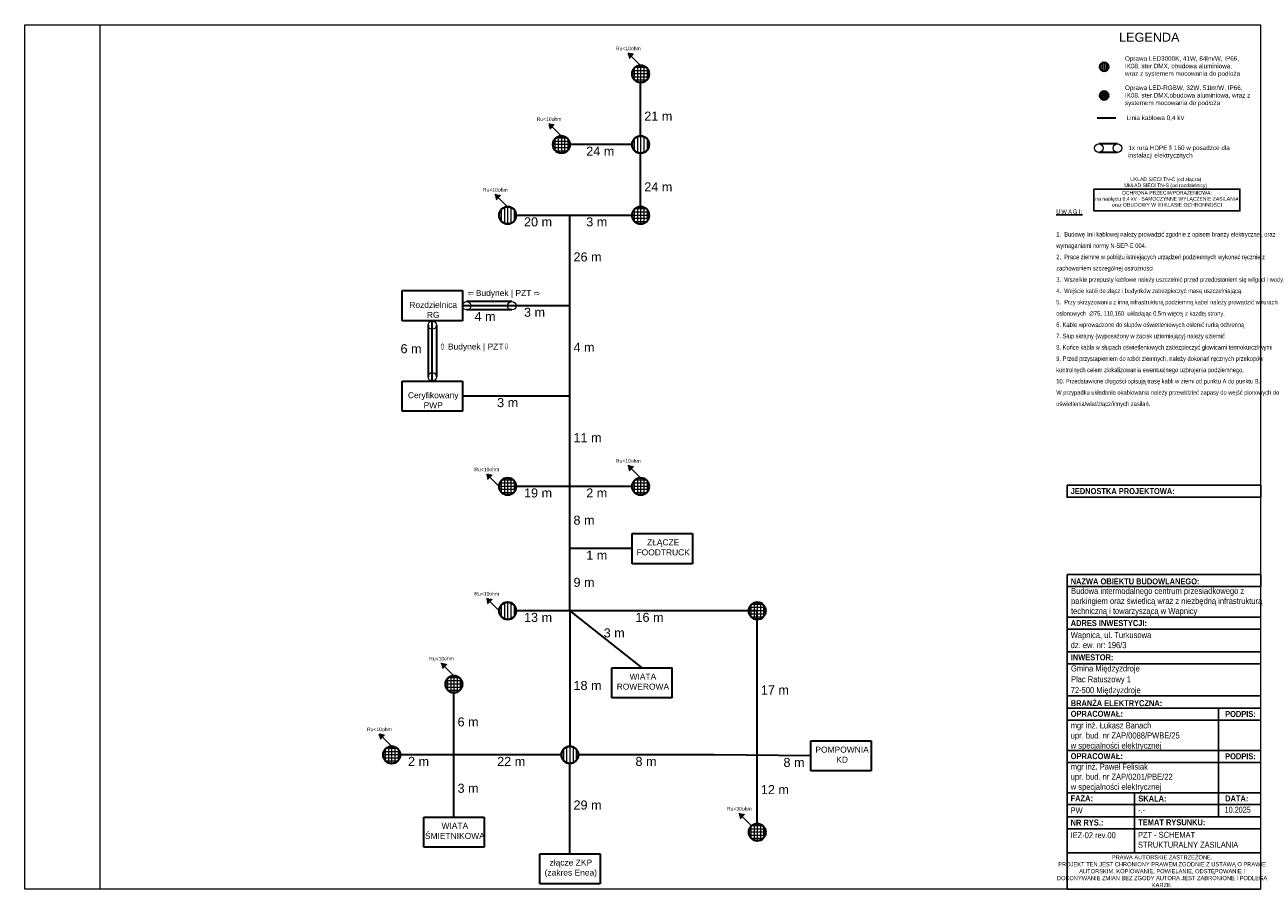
# Model space of a CAD drawing. Header units: millimetres. Extents: x 3585 to 3996, y 1397 to 1684.
import ezdxf

# ---------------------------------------------------------------- set-up
doc = ezdxf.new("R2010")
doc.units = ezdxf.units.MM
for name, color, linetype, lineweight in [('#elektryczne', 7, 'Continuous', 20), ('A_TABELKA', 7, 'Continuous', 0), ('EB_E - linia kablowa 04 kV', 1, 'Continuous', 53), ('EB_E_opr_iluminacja ogrodu', 1, 'Continuous', 40)]:
    doc.layers.add(name, color=color, linetype=linetype, lineweight=lineweight)
for name, color, linetype in [('2D - Rysunki i Obrazki', 7, 'Continuous'), ('E_Opis', 7, 'Continuous'), ('E_Stan Istniejący_Opisy', 7, 'Continuous'), ('EB_słupy', 1, 'Continuous')]:
    doc.layers.add(name, color=color, linetype=linetype)
doc.styles.add('ARIAL', font='arial.ttf')
doc.styles.add('GENERATED_STYLE_1', font='arial.ttf')
doc.styles.add('GENERATED_STYLE_2', font='ARIALN.TTF')
doc.styles.get("Standard").update_dxf_attribs({"font": 'arial.ttf'})
doc.styles.add('Styl_GM_Arial Narrow', font='ARIALN.TTF')

# ---------------------------------------------------------------- blocks, each defined once
blk = doc.blocks.new('A$Cc94da5a8')
at = {"layer": 'EB_E_opr_iluminacja ogrodu', "lineweight": 5}
for p, q in [((0.116, 0.78), (0.116, 0.161)), ((0.78, 0.825), (0.161, 0.825)), ((0.293, 0.907), (0.293, 0.035)), ((0.471, 0.941), (0.471, 0)), ((0.648, 0.907), (0.648, 0.035)), ((0.825, 0.78), (0.825, 0.161)), ((0.941, 0.471), (0, 0.471)), ((0.907, 0.648), (0.035, 0.648)), ((0.907, 0.293), (0.035, 0.293)), ((0.78, 0.116), (0.161, 0.116))]:
    blk.add_line(p, q, dxfattribs=at)
at = {"layer": 'EB_E_opr_iluminacja ogrodu', "lineweight": 40}
blk.add_circle((0.471, 0.471), 0.471, dxfattribs=at)
blk = doc.blocks.new('A$C3a2719a4')
at = {"layer": 'EB_E_opr_iluminacja ogrodu', "lineweight": 5}
for p, q in [((0.116, 0.78), (0.116, 0.161)), ((0.293, 0.907), (0.293, 0.035)), ((0.471, 0.941), (0.471, 0)), ((0.648, 0.907), (0.648, 0.035)), ((0.825, 0.78), (0.825, 0.161))]:
    blk.add_line(p, q, dxfattribs=at)
at = {"layer": 'EB_E_opr_iluminacja ogrodu', "lineweight": 40}
blk.add_circle((0.471, 0.471), 0.471, dxfattribs=at)

msp = doc.modelspace()

# ---------------------------------------------------------------- linework, layer by layer
at = {"layer": '#elektryczne'}
msp.add_lwpolyline([(3584.65, 1396.93), (3584.65, 1683.93), (3994.65, 1683.93), (3994.65, 1396.93)], close=True, dxfattribs=at)
msp.add_lwpolyline([(3609.65, 1396.93), (3609.65, 1683.93)], dxfattribs=at)
at = {"layer": '#elektryczne', "color": 3}
for centre in [(3940.97, 1642.98), (3947.17, 1642.98), (3731.25, 1590.65), (3746.25, 1590.65), (3719.84, 1584.24), (3719.84, 1567.07)]:
    msp.add_circle(centre, 1.41, dxfattribs=at)
at = {"layer": '2D - Rysunki i Obrazki', "linetype": 'Continuous', "ltscale": 0.1}
for p, q in [((3930.42, 1497.39), (3930.42, 1396.93)), ((3930.43, 1487.29), (3994.66, 1487.29)), ((3930.43, 1483.27), (3994.66, 1483.27)), ((3930.43, 1475.79), (3994.66, 1475.79)), ((3930.43, 1471.78), (3994.66, 1471.78)), ((3930.43, 1461.1), (3994.66, 1461.1)), ((3930.43, 1461.1), (3994.66, 1461.1)), ((3930.42, 1457.09), (3994.66, 1457.09)), ((3980.65, 1457.09), (3980.65, 1421.02)), ((3930.42, 1453.07), (3994.66, 1453.07)), ((3930.42, 1443.04), (3994.66, 1443.04)), ((3930.42, 1443.04), (3994.66, 1443.04)), ((3930.42, 1443.04), (3994.66, 1443.04)), ((3930.42, 1439.02), (3994.66, 1439.02)), ((3930.42, 1439.02), (3994.66, 1439.02)), ((3930.42, 1428.99), (3994.66, 1428.99)), ((3930.42, 1428.99), (3994.66, 1428.99)), ((3930.42, 1428.99), (3994.66, 1428.99)), ((3930.42, 1428.99), (3994.66, 1428.99)), ((3952.84, 1428.99), (3952.84, 1408.96)), ((3930.42, 1425.03), (3994.66, 1425.03)), ((3930.42, 1421.02), (3994.66, 1421.02)), ((3952.84, 1421.02), (3952.84, 1408.97)), ((3930.42, 1417), (3994.66, 1417)), ((3930.42, 1408.97), (3994.66, 1408.97)), ((3930.42, 1408.97), (3994.65, 1408.97)), ((3930.42, 1396.93), (3994.65, 1396.93))]:
    msp.add_line(p, q, dxfattribs=at)
at = {"layer": '2D - Rysunki i Obrazki', "linetype": 'Continuous', "ltscale": 0.1, "flags": 128}
for points in [[(3930.42, 1531.1), (3994.66, 1531.1), (3994.66, 1527.09), (3930.42, 1527.09)], [(3930.42, 1501.41), (3994.66, 1501.41), (3994.66, 1497.39), (3930.42, 1497.39)]]:
    msp.add_lwpolyline(points, close=True, dxfattribs=at)
at = {"layer": 'E_Stan Istniejący_Opisy'}
msp.add_lwpolyline([(3939.34, 1629.39), (3987.78, 1629.39), (3987.78, 1622.12), (3939.34, 1622.12)], close=True, dxfattribs=at)
at = {"layer": 'EB_E - linia kablowa 04 kV', "lineweight": 30, "ltscale": 0.3}
msp.add_line((3946.61, 1652.94), (3940.4, 1652.94), dxfattribs=at)
at = {"layer": 'EB_E - linia kablowa 04 kV', "color": 3, "lineweight": 30, "ltscale": 0.3}
for p, q in [((3947.17, 1644.39), (3940.97, 1644.39)), ((3947.17, 1641.56), (3940.97, 1641.56)), ((3746.25, 1592.07), (3731.25, 1592.07)), ((3746.25, 1589.24), (3731.25, 1589.24)), ((3718.43, 1584.24), (3718.43, 1567.07)), ((3721.25, 1584.24), (3721.25, 1567.07))]:
    msp.add_line(p, q, dxfattribs=at)
at = {"layer": 'EB_słupy', "lineweight": 5}
for p, q in [((3784.76, 1674.38), (3785.01, 1674.63)), ((3784.85, 1673.97), (3785.41, 1674.54)), ((3784.94, 1673.57), (3785.81, 1674.45)), ((3785.03, 1673.17), (3786.22, 1674.35)), ((3785.13, 1672.77), (3786.62, 1674.26)), ((3788.96, 1670.43), (3785.87, 1673.51)), ((3758.46, 1650.9), (3758.71, 1651.16)), ((3758.55, 1650.5), (3759.12, 1651.07)), ((3758.64, 1650.1), (3759.52, 1650.97)), ((3758.74, 1649.7), (3759.92, 1650.88)), ((3758.83, 1649.3), (3760.32, 1650.79)), ((3762.66, 1646.95), (3759.58, 1650.04)), ((3740.63, 1627.43), (3740.89, 1627.69)), ((3740.73, 1627.03), (3741.29, 1627.59)), ((3740.82, 1626.63), (3741.69, 1627.5)), ((3740.91, 1626.22), (3742.09, 1627.41)), ((3741.01, 1625.82), (3742.5, 1627.31)), ((3744.84, 1623.48), (3741.75, 1626.57)), ((3784.76, 1537.43), (3785.01, 1537.69)), ((3784.85, 1537.03), (3785.41, 1537.59)), ((3784.94, 1536.63), (3785.81, 1537.5)), ((3785.03, 1536.22), (3786.22, 1537.41)), ((3785.13, 1535.82), (3786.62, 1537.31)), ((3737.81, 1534.61), (3738.06, 1534.86)), ((3737.9, 1534.2), (3738.47, 1534.77)), ((3738, 1533.8), (3738.87, 1534.68)), ((3738.09, 1533.4), (3739.27, 1534.58)), ((3738.18, 1533), (3739.67, 1534.49)), ((3742.02, 1530.65), (3738.93, 1533.74)), ((3788.96, 1533.48), (3785.87, 1536.57)), ((3737.81, 1493.31), (3738.06, 1493.56)), ((3737.9, 1492.91), (3738.47, 1493.47)), ((3738, 1492.51), (3738.87, 1493.38)), ((3738.09, 1492.1), (3739.27, 1493.29)), ((3738.18, 1491.7), (3739.67, 1493.19)), ((3742.02, 1489.36), (3738.93, 1492.45)), ((3722.81, 1471.78), (3723.06, 1472.04)), ((3722.9, 1471.38), (3723.47, 1471.94)), ((3723, 1470.98), (3723.87, 1471.85)), ((3723.09, 1470.58), (3724.27, 1471.76)), ((3723.18, 1470.17), (3724.67, 1471.67)), ((3727.02, 1467.83), (3723.93, 1470.92)), ((3702.16, 1448.31), (3702.42, 1448.56)), ((3702.25, 1447.91), (3702.82, 1448.47)), ((3702.35, 1447.51), (3703.22, 1448.38)), ((3702.44, 1447.1), (3703.62, 1448.29)), ((3702.53, 1446.7), (3704.02, 1448.19)), ((3706.37, 1444.36), (3703.28, 1447.45)), ((3821.58, 1421.94), (3821.84, 1422.2)), ((3821.68, 1421.54), (3822.24, 1422.11)), ((3821.77, 1421.14), (3822.64, 1422.01)), ((3821.86, 1420.74), (3823.04, 1421.92)), ((3821.95, 1420.34), (3823.45, 1421.83)), ((3825.79, 1417.99), (3822.7, 1421.08))]:
    msp.add_line(p, q, dxfattribs=at)
at = {"layer": 'EB_słupy', "color": 1, "lineweight": 30}
for p, q in [((3788.96, 1646.95), (3788.96, 1664.78)), ((3786.14, 1644.13), (3765.49, 1644.13)), ((3788.96, 1623.48), (3788.96, 1641.3)), ((3765.49, 1620.65), (3747.66, 1620.65)), ((3786.14, 1620.65), (3765.49, 1620.65)), ((3765.49, 1590.65), (3765.49, 1620.65)), ((3765.49, 1590.65), (3729.84, 1590.65)), ((3765.49, 1560.65), (3765.49, 1590.65)), ((3719.84, 1565.65), (3719.84, 1585.65)), ((3765.49, 1560.65), (3729.84, 1560.65)), ((3765.49, 1530.65), (3765.49, 1560.65)), ((3765.49, 1530.65), (3747.66, 1530.65)), ((3765.49, 1510.01), (3765.49, 1530.65)), ((3786.14, 1530.65), (3765.49, 1530.65)), ((3765.49, 1489.36), (3765.49, 1510.01)), ((3786.14, 1510.01), (3765.49, 1510.01)), ((3765.49, 1489.36), (3747.66, 1489.36)), ((3765.49, 1489.36), (3765.49, 1444.36)), ((3827.65, 1489.36), (3765.49, 1489.36)), ((3765.49, 1489.36), (3789.4, 1470.45)), ((3827.65, 1441.38), (3827.65, 1489.36)), ((3727.02, 1441.53), (3727.02, 1462.18)), ((3727.02, 1441.53), (3709.19, 1441.53)), ((3762.66, 1441.53), (3727.02, 1441.53)), ((3727.02, 1420.88), (3727.02, 1441.53)), ((3765.49, 1408.71), (3765.49, 1438.71)), ((3813.31, 1441.53), (3768.31, 1441.53)), ((3845.47, 1441.19), (3813.31, 1441.53)), ((3827.65, 1418.69), (3827.65, 1441.38))]:
    msp.add_line(p, q, dxfattribs=at)
at = {"layer": 'EB_słupy', "color": 0, "lineweight": 30}
for p, q in [((3709.84, 1585.65), (3709.84, 1595.65)), ((3709.84, 1595.65), (3719.84, 1595.65)), ((3719.84, 1595.65), (3729.84, 1595.65)), ((3729.84, 1595.65), (3729.84, 1585.65)), ((3729.84, 1585.65), (3709.84, 1585.65)), ((3709.84, 1555.65), (3709.84, 1565.65)), ((3709.84, 1565.65), (3719.84, 1565.65)), ((3719.84, 1565.65), (3729.84, 1565.65)), ((3729.84, 1565.65), (3729.84, 1555.65)), ((3729.84, 1555.65), (3709.84, 1555.65)), ((3786.14, 1505.01), (3786.14, 1515.01)), ((3786.14, 1515.01), (3796.14, 1515.01)), ((3796.14, 1515.01), (3806.14, 1515.01)), ((3806.14, 1515.01), (3806.14, 1505.01)), ((3806.14, 1505.01), (3786.14, 1505.01)), ((3779.4, 1470.45), (3789.4, 1470.45)), ((3779.4, 1460.45), (3779.4, 1470.45)), ((3789.4, 1470.45), (3799.4, 1470.45)), ((3799.4, 1460.45), (3799.4, 1470.45)), ((3799.4, 1460.45), (3779.4, 1460.45)), ((3845.47, 1436.19), (3845.47, 1446.19)), ((3845.47, 1446.19), (3855.47, 1446.19)), ((3855.47, 1446.19), (3865.47, 1446.19)), ((3865.47, 1446.19), (3865.47, 1436.19)), ((3865.47, 1436.19), (3845.47, 1436.19)), ((3717.02, 1410.88), (3717.02, 1420.88)), ((3717.02, 1420.88), (3727.02, 1420.88)), ((3727.02, 1420.88), (3737.02, 1420.88)), ((3737.02, 1420.88), (3737.02, 1410.88)), ((3737.02, 1410.88), (3717.02, 1410.88)), ((3755.49, 1398.71), (3755.49, 1408.71)), ((3755.49, 1408.71), (3765.49, 1408.71)), ((3765.49, 1408.71), (3775.49, 1408.71)), ((3775.49, 1408.71), (3775.49, 1398.71)), ((3775.49, 1398.71), (3755.49, 1398.71))]:
    msp.add_line(p, q, dxfattribs=at)

# ---------------------------------------------------------------- block references
at = {"layer": 'EB_E_opr_iluminacja ogrodu'}
for name, p, xscale, yscale, zscale in [('A$C3a2719a4', (3941.31, 1668.55), 3, 3, 3), ('A$Cc94da5a8', (3941.31, 1659.03), 3, 3, 3), ('A$C3a2719a4', (3786.14, 1641.3), 6, 6, 6), ('A$C3a2719a4', (3742.02, 1617.83), 6, 6, 6), ('A$C3a2719a4', (3742.02, 1486.53), 6, 6, 6), ('A$C3a2719a4', (3762.66, 1438.71), 6, 6, 6)]:
    msp.add_blockref(name, p, dxfattribs=dict(at, xscale=xscale, yscale=yscale, zscale=zscale))
at = {"layer": 'EB_słupy', "xscale": 6, "yscale": 6, "zscale": 6}
for p in [(3786.14, 1664.78), (3759.84, 1641.3), (3786.14, 1617.83), (3742.02, 1527.83), (3786.14, 1527.83), (3824.82, 1486.53), (3724.19, 1462.18), (3703.54, 1438.71), (3824.82, 1413.04)]:
    msp.add_blockref('A$Cc94da5a8', p, dxfattribs=at)

# ---------------------------------------------------------------- texts
at = {"attachment_point": 1}
for s, width, insert, char_height in [('LEGENDA', 24.5212, (3947.69, 1681.29), 3), ('Oprawa LED3000K, 41W, 84lm/W, IP66, IK08, ster.DMX, obudowa aluminiowa, wraz z systemem mocowania do podłoża', 38.6587, (3949.63, 1673.49), 1.5), ('Oprawa LED-RGBW, 32W, 51lm/W, IP66, IK08, ster.DMX,obudowa aluminiowa, wraz z systemem mocowania do podłoża', 42.7729, (3949.63, 1663.77), 1.5), ('Linia kablowa 0,4 kV', 38.2958, (3950.19, 1653.8), 1.5), ('1x rura HDPE fi 160 w posadzce dla instalacji elektrycznych', 38.2958, (3950.76, 1643.83), 1.5)]:
    msp.add_mtext_dynamic_manual_height_columns(s, width=width, gutter_width=1.25, heights=[0], dxfattribs=dict(at, insert=insert, char_height=char_height))
at = {"layer": '2D - Rysunki i Obrazki', "linetype": 'Continuous', "attachment_point": 7}
for s, insert, char_height, style in [('\\A1;{\\fArial Narrow|b1|i0|c238|p34;JEDNOSTKA PROJEKTOWA:}', (3931.64, 1528.09), 1.9765, 'GENERATED_STYLE_2'), ('\\A1;{\\fArial Narrow|b1|i0|c238|p34;NAZWA OBIEKTU BUDOWLANEGO:}', (3931.63, 1498.11), 1.9765, 'GENERATED_STYLE_2'), ('\\A1;{\\fArial Narrow|b1|i0|c238|p34;ADRES INWESTYCJI:}', (3931.64, 1484.28), 1.9765, 'GENERATED_STYLE_2'), ('{\\fArial Narrow|b0|i0|c238|p34;Wapnica, ul. Turkusowa\\Pdz. ew. nr: 196/3}', (3931.64, 1476.95), 2, 'GENERATED_STYLE_1'), ('\\A1;{\\fArial Narrow|b1|i0|c238|p34;INWESTOR:}', (3931.65, 1472.92), 1.9765, 'GENERATED_STYLE_2'), ('\\pxl0.04167,sm1.07917;{\\fArial Narrow|b0|i0|c238|p34;Gmina Międzyzdroje\\PPlac Ratuszowy 1\\P\\pl0,s*;72-500 Międzyzdroje}', (3931.64, 1461.43), 2, 'GENERATED_STYLE_1'), ('\\A1;{\\fArial Narrow|b1|i0|c238|p34;BRANŻA ELEKTRYCZNA:}', (3931.64, 1457.69), 1.9765, 'GENERATED_STYLE_2'), ('\\A1;{\\fArial Narrow|b1|i0|c238|p34;OPRACOWAŁ:}', (3931.64, 1454.15), 1.9765, 'GENERATED_STYLE_2'), ('\\A1;{\\fArial Narrow|b1|i0|c238|p34;PODPIS:}', (3982.87, 1454.12), 1.9765, 'GENERATED_STYLE_2'), ('{\\fArial Narrow|b0|i0|c238|p34;mgr inż. Łukasz Banach\\Pupr. bud. nr ZAP/0088/PWBE/25\\Pw specjalności elektrycznej}', (3931.64, 1443.04), 2, 'GENERATED_STYLE_1'), ('\\A1;{\\fArial Narrow|b1|i0|c238|p34;OPRACOWAŁ:}', (3931.64, 1440.1), 1.9765, 'GENERATED_STYLE_2'), ('\\A1;{\\fArial Narrow|b1|i0|c238|p34;PODPIS:}', (3982.87, 1440.07), 1.9765, 'GENERATED_STYLE_2'), ('\\A1;{\\fArial Narrow|b1|i0|c238|p34;FAZA:}', (3931.6, 1426.16), 1.9765, 'GENERATED_STYLE_2'), ('\\A1;{\\fArial Narrow|b1|i0|c238|p34;SKALA:}', (3954.06, 1426.03), 1.9765, 'GENERATED_STYLE_2'), ('\\A1;{\\fArial Narrow|b1|i0|c238|p34;DATA:}', (3982.87, 1426.08), 1.9765, 'GENERATED_STYLE_2'), ('\\A1;{\\fArial Narrow|b0|i0|c238|p34;-.-}', (3954.06, 1422.29), 2.0044, 'GENERATED_STYLE_1'), ('\\A1;{\\fArial Narrow|b0|i0|c238|p34;10.2025}', (3982.71, 1422.29), 2.0044, 'GENERATED_STYLE_1'), ('\\A1;{\\fArial Narrow|b1|i0|c238|p34;NR RYS.:}', (3931.6, 1418.06), 1.9765, 'GENERATED_STYLE_2'), ('\\A1;{\\fArial Narrow|b1|i0|c238|p34;TEMAT RYSUNKU:}', (3954.04, 1418.13), 1.9765, 'GENERATED_STYLE_2')]:
    msp.add_mtext(s, dxfattribs=dict(at, insert=insert, char_height=char_height, style=style))
at = {"layer": '2D - Rysunki i Obrazki', "linetype": 'Continuous', "attachment_point": 7, "style": 'GENERATED_STYLE_1'}
for s, insert, char_height, width in [('{\\fArial Narrow|b0|i0|c238|p34;Budowa intermodalnego centrum przesiadkowego z parkingiem oraz świetlicą wraz z niezbędną infrastrukturą techniczną i towarzyszącą w Wapnicy}', (3931.73, 1487.69), 2, 62.0014), ('{\\fArial Narrow|b0|i0|c238|p34;mgr inż. Paweł Felisiak\\Pupr. bud. nr ZAP/0201/PBE/22\\Pw specjalności elektrycznej}', (3931.64, 1429.34), 2, 47.5243), ('\\A1;{\\fArial Narrow|b0|i0|c238|p34;PW}', (3931.6, 1422.11), 1.9765, 11.8489)]:
    msp.add_mtext(s, dxfattribs=dict(at, insert=insert, char_height=char_height, width=width))
at = {"layer": 'A_TABELKA', "linetype": 'Continuous'}
for s, insert, char_height, width, attachment_point, style in [('\\A1;{\\fArial Narrow|b0|i0|c238|p34;IEZ-02 rev.00}', (3931.6, 1413.86), 1.9765, 16.5642, 7, 'GENERATED_STYLE_1'), ('\\A1;{\\fArial Narrow|b0|i0|c238|p34;PZT - SCHEMAT\\PSTRUKTURALNY ZASILANIA}', (3953.94, 1410.68), 1.9765, 38.5063, 7, 'GENERATED_STYLE_1'), ('{\\fArial Narrow|b0|i0|c238|p34;\\W1;PRAWA AUTORSKIE ZASTRZEŻONE.\\PPROJEKT TEN JEST CHRONIONY PRAWEM ZGODNIE Z USTAWĄ O PRAWIE AUTORSKIM. KOPIOWANIE, POWIELANIE, ODSTĘPOWANIE I DOKONYWANIE ZMIAN BEZ ZGODY AUTORA JEST ZABRONIONE I PODLEGA KARZE.}', (3961.95, 1402.93), 1.38353, 58.2743, 5, 'ARIAL')]:
    msp.add_mtext(s, dxfattribs=dict(at, insert=insert, char_height=char_height, width=width, attachment_point=attachment_point, style=style))
at = {"layer": 'E_Opis', "insert": (3926.84, 1622.6), "char_height": 1.5, "width": 68.9976, "attachment_point": 1, "style": 'Styl_GM_Arial Narrow'}
msp.add_mtext('\\pxsm1.5,ql,t3.9;{\\T1.25;\\LUWAGI:\\P\\ps*,q*,tz;\\T1;\\P\\pt3;}1.  Budowę linii kablowej należy prowadzić zgodnie z opisem branży elektrycznej, oraz wymaganiami normy N-SEP-E 004.\\P2.  Prace ziemne w pobliżu istniejących urządzeń podziemnych wykonać ręcznie z  zachowaniem szczególnej ostrożności.\\P3.  Wszelkie przepusty kablowe należy uszczelnić przed przedostaniem się wilgoci i wody.\\P4.  Wejście kabli do złącz i budynków zabezpieczyć masą uszczelniającą.\\P\\pt3,52;5.  Przy skrzyżowaniu z inną infrastrukturą podziemną kabel należy prowadzić w rurach  osłonowych  ∅75, 110,160  układając 0,5m więcej z każdej strony. \\P6. Kable wprowadzone do słupów oświetleniowych osłonić rurką ochronną\\P7. Słup skrajny (wyposażony w zacisk uziemiający) należy uziemić\\P8. Końce kabla w słupach oświetleniowych zabezpieczyć głowicami termokurczliwymi\\P\\ptz;9. Przed przystapieniem do robót ziemnych, należy dokonań ręcznych przekopów kontrolnych celem zlokalizowania ewentualnego uzbrojenia podziemnego.\\P10. Przedstawione długości opisują trasę kabli w ziemi od punktu A do punktu B.\\PW przypadku układania okablowania należy przewidzieć zapasy do wejść pionowych do oświetlenia/wiat/złącz/innych zasilań.', dxfattribs=at)
at = {"layer": 'E_Stan Istniejący_Opisy', "char_height": 1.2, "width": 50.7657, "attachment_point": 5}
for s, insert in [('UKŁAD SIECI TN-C (od złącza)\\PUKŁAD SIECI TN-S (od rozdzielnicy)', (3963.16, 1631.45)), ('OCHRONA PRZECIWPORAŻENIOWA: \\Pna napięciu 0,4 kV - SAMOCZYNNE WYŁĄCZENIE ZASILANIA oraz OBUDOWY W I/II KLASIE OCHRONNOŚCI', (3963.56, 1626.14))]:
    msp.add_mtext(s, dxfattribs=dict(at, insert=insert))
at = {"layer": 'EB_słupy', "color": 0, "attachment_point": 1}
for s, width, gutter_width, insert, char_height in [('\\pxqc;Ru<10ohm', 9.9505, 1.25, (3779.91, 1676.68), 1.2), ('\\pxqc;Ru<10ohm', 9.9505, 1.25, (3753.61, 1653.2), 1.2), ('21 m', 19.9009, 2.5, (3790.17, 1655.09), 3), ('24 m', 19.9009, 2.5, (3770.92, 1643.46), 3), ('24 m', 19.9009, 2.5, (3790.17, 1631.61), 3), ('\\pxqc;Ru<10ohm', 9.9505, 1.25, (3735.79, 1629.73), 1.2), ('20 m', 19.9009, 2.5, (3750.27, 1619.99), 3), ('3 m', 19.9009, 2.5, (3770.92, 1619.99), 3), ('26 m', 19.9009, 2.5, (3766.69, 1608.35), 3), ('\\pxqc;{\\fMS PGothic|b0|i0|c128|p34;⇦\\fMS PGothic|b0|i0|c238|p34; }Budynek | PZT {\\fMS PGothic|b0|i0|c134|p34;⇨}', 25.4725, 2.5, (3730.79, 1595.87), 2), ('\\pxqc;Rozdzielnica\\PRG', 19.9009, 2.5, (3710.2, 1591.94), 2), ('3 m', 19.9009, 2.5, (3750.27, 1589.99), 3), ('4 m', 19.9009, 2.5, (3733.86, 1588.58), 3), ('6 m', 19.9009, 2.5, (3709.3, 1577.87), 3), ('{\\fMS PGothic|b0|i0|c128|p34;⇧} Budynek | PZT{\\fMS PGothic|b0|i0|c134|p34;⇩}', 27.8895, 2.5, (3722.19, 1578.1), 2), ('4 m', 19.9009, 2.5, (3766.69, 1578.35), 3), ('\\pxqc;Ceryfikowany\\PPWP', 19.9009, 2.5, (3710.2, 1561.94), 2), ('3 m', 19.9009, 2.5, (3741.35, 1559.99), 3), ('11 m', 19.9009, 2.5, (3766.69, 1548.35), 3), ('\\pxqc;Ru<10ohm', 9.9505, 1.25, (3732.96, 1536.9), 1.2), ('\\pxqc,t2;Ru<10ohm', 9.9505, 1.25, (3779.91, 1539.73), 1.2), ('19 m', 19.9009, 2.5, (3750.27, 1529.99), 3), ('2 m', 19.9009, 2.5, (3770.92, 1529.99), 3), ('8 m', 19.9009, 2.5, (3766.69, 1520.96), 3), ('\\pxqc;ZŁĄCZE\\PFOODTRUCK', 19.9009, 2.5, (3786.5, 1513.1), 2), ('1 m', 19.9009, 2.5, (3770.92, 1509.34), 3), ('9 m', 19.9009, 2.5, (3766.69, 1500.32), 3), ('\\pxqc;Ru<10ohm', 9.9505, 1.25, (3732.96, 1495.61), 1.2), ('13 m', 19.9009, 2.5, (3750.27, 1488.69), 3), ('16 m', 19.9009, 2.5, (3787.25, 1488.69), 3), ('3 m', 19.9009, 2.5, (3776.71, 1483.54), 3), ('\\pxqc;Ru<10ohm', 9.9505, 1.25, (3717.96, 1474.08), 1.2), ('\\pxqc;WIATA\\PROWEROWA', 19.9009, 2.5, (3779.76, 1468.54), 2), ('18 m', 19.9009, 2.5, (3766.69, 1466.08), 3), ('17 m', 19.9009, 2.5, (3828.85, 1464.58), 3), ('\\pxqc;Ru<10ohm', 9.9505, 1.25, (3697.32, 1450.61), 1.2), ('6 m', 19.9009, 2.5, (3728.22, 1453.98), 3), ('\\pxqc;POMPOWNIA^JKD', 19.9009, 2.5, (3845.84, 1444.28), 2), ('2 m', 19.9009, 2.5, (3711.79, 1440.87), 3), ('22 m', 19.9009, 2.5, (3741.35, 1440.87), 3), ('8 m', 19.9009, 2.5, (3787.25, 1440.87), 3), ('8 m', 19.9009, 2.5, (3836.35, 1440.53), 3), ('3 m', 19.9009, 2.5, (3728.22, 1431.95), 3), ('12 m', 19.9009, 2.5, (3828.85, 1431.5), 3), ('29 m', 19.9009, 2.5, (3766.69, 1426.4), 3), ('\\pxqc;Ru<30ohm', 9.9505, 1.25, (3816.74, 1424.24), 1.2), ('\\pxqc;WIATA^JŚMIETNIKOWA', 19.9009, 2.5, (3717.38, 1418.98), 2), ('\\pxqc;złącze ZKP\\P(zakres Enea)', 19.9009, 2.5, (3755.85, 1406.8), 2)]:
    msp.add_mtext_dynamic_manual_height_columns(s, width=width, gutter_width=gutter_width, heights=[0], dxfattribs=dict(at, insert=insert, char_height=char_height))

doc.saveas('drawing.dxf')
